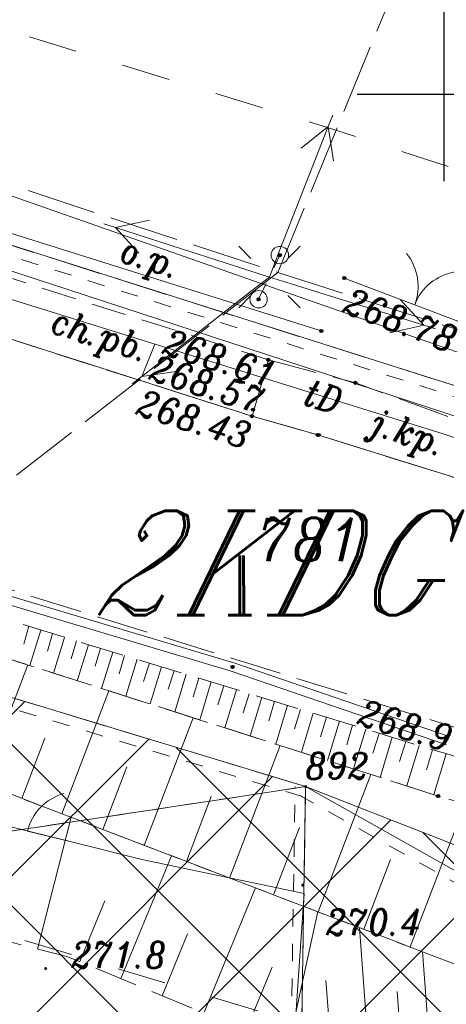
# Model space of a CAD drawing. Header units: metres. Extents: x 7435600 to 7436400, y 5537603 to 5538250.
# Tile 26 of 43: x 7435988 to 7436000, y 5537924 to 5537952. Entities that reach past the tile are written whole.
import ezdxf
from ezdxf.enums import TextEntityAlignment as Align

# ---------------------------------------------------------------- set-up
doc = ezdxf.new("R2010")
doc.units = ezdxf.units.M
doc.header["$MEASUREMENT"] = 0
for name, pattern in [('0.5_0.5', [1, 0.5, -0.5]), ('1.4_1.4', [2.8, 1.4, -1.4]), ('1.5_0.5', [2, 1.5, -0.5]), ('218-500', [1, 0.5, -0.5]), ('219-500', [0]), ('ktok02-500', [0]), ('ktok04-500', [0]), ('mz1.0_0.5', [1.5, 1, -0.5]), ('mz1.25_0.5', [1.75, 1.25, -0.5]), ('mz2.0_0.5', [2.5, 2, -0.5]), ('sm05_500', [1, 0.5, -0.5])]:
    doc.linetypes.add(name, pattern=pattern)
doc.layers.get('0').update_dxf_attribs({"color": 2, "linetype": 'CONTINUOUS', "lineweight": 5})
doc.layers.add('!ramka', color=2, linetype='CONTINUOUS', lineweight=0)
doc.layers.add('BUIB02_02', color=7, linetype='CONTINUOUS', lineweight=0)
for name, color, linetype in [('000 Inne (niezydentyfikowane)', 7, 'CONTINUOUS'), ('140-Punkty robocze', 7, 'CONTINUOUS'), ('203-Punkt załamania granicy działki nie stabilizowany', 7, 'CONTINUOUS'), ('203-Punkt załamania granicy działki nie stabilizowany-Atr103', 7, 'CONTINUOUS'), ('211-Nr działki', 7, 'CONTINUOUS'), ('217-Granica konturu klasyfikcyjnego', 7, 'CONTINUOUS'), ('218-Granica użytku', 7, 'CONTINUOUS'), ('218-Granica użytku po granicy działki', 7, 'CONTINUOUS'), ('219-Linia granicy', 7, 'CONTINUOUS'), ('403-Punkt określonej wysokości', 7, 'CONTINUOUS'), ('995-Tekst dodatkowy duży', 7, 'CONTINUOUS'), ('brama (linia)', 7, 'CONTINUOUS'), ('brama (linia) - symbol', 7, 'CONTINUOUS'), ('chodnik (powierzchnia)', 7, 'CONTINUOUS'), ('chodnik (powierzchnia)-Atr17', 7, 'CONTINUOUS'), ('furtka (linia)', 7, 'CONTINUOUS'), ('furtka (linia) - symbol', 7, 'CONTINUOUS'), ('inny obiekt przyrodniczy (linia)', 7, 'CONTINUOUS'), ('inny obiekt przyrodniczy (linia)-Atr17', 7, 'CONTINUOUS'), ('jezdnia (powierzchnia)', 7, 'CONTINUOUS'), ('jezdnia (powierzchnia)-Atr17', 7, 'CONTINUOUS'), ('krawężnik (linia)', 7, 'CONTINUOUS'), ('latarnia na słupie lub maszcie (punkt)', 7, 'CONTINUOUS'), ('Miejsce błędu lub ostrzeżenia po kontroli', 7, 'CONTINUOUS'), ('ogrodzenie trwałe (linia)', 7, 'CONTINUOUS'), ('przewód elektroenergetyczny niskiego napięcia (linia) - symbol', 7, 'CONTINUOUS'), ('przewód gazowy (linia)', 7, 'CONTINUOUS'), ('przewód telekomunikacyjny (linia)', 7, 'CONTINUOUS'), ('przewód telekomunikacyjny (linia)-Atr1', 7, 'CONTINUOUS'), ('przewód telekomunikacyjny - projektowany lub w budowie (linia) - ob. projektowany', 7, 'CONTINUOUS'), ('punkt wysokościowy naturalny', 7, 'CONTINUOUS'), ('punkt wysokościowy naturalny-Atr2', 7, 'CONTINUOUS'), ('punkt wysokościowy sztuczny', 7, 'CONTINUOUS'), ('punkt wysokościowy sztuczny-Atr2', 7, 'CONTINUOUS'), ('rów melioracyjny  przydrożny (linia)', 7, 'CONTINUOUS'), ('skarpa nieumocniona (powierzchnia)', 7, 'CONTINUOUS'), ('Strefa osuwisk potencjalnych', 7, 'CONTINUOUS'), ('słup łączony (linia)', 7, 'CONTINUOUS'), ('słup łączony (linia) - symbol', 7, 'CONTINUOUS'), ('Wstawianie ramki sekcyjnej z opisem', 7, 'CONTINUOUS')]:
    doc.layers.add(name, color=color, linetype=linetype)
doc.styles.get("Standard").update_dxf_attribs({"font": 'italic_1250.shx', "width": 0.75})
doc.linetypes.add('902-500', pattern='A,3.75,0,[1,ksztalty.shx,S=0.5,R=0,X=0,Y=0],3.75', length=7.5)

# ---------------------------------------------------------------- blocks, each defined once
blk = doc.blocks.new('203')
at = {"linetype": 'Continuous', "lineweight": 0}
h = blk.add_hatch(color=0, dxfattribs=at)
edge = h.paths.add_edge_path()
edge.add_arc((0, 0), 0.045, 0, 360)
blk = doc.blocks.new('PE04')
at = {"color": 0, "linetype": 'Continuous', "lineweight": 13}
for p, q in [((4.65, 0), (3.784, 0.5)), ((0.65, 0), (0, 0)), ((0.65, 0), (1.65, 0)), ((1.65, 0), (2.65, 0)), ((2.65, 0), (3.65, 0)), ((3.65, 0), (4.65, 0)), ((4.65, 0), (3.784, -0.5)), ((4.65, 0), (5, 0))]:
    blk.add_line(p, q, dxfattribs=at)
blk = doc.blocks.new('PW01')
at = {"linetype": 'Continuous', "lineweight": 13}
h = blk.add_hatch(color=0, dxfattribs=at)
edge = h.paths.add_edge_path()
edge.add_arc((0, 0), 0.045, 0, 360)
blk = doc.blocks.new('OK04')
at = {"color": 0, "linetype": 'Continuous', "lineweight": 0}
blk.add_arc((1.5, 0.001), 1.5, 120, 180, dxfattribs=at)
blk = doc.blocks.new('OK02')
at = {"color": 0, "linetype": 'Continuous', "lineweight": 0}
for centre, start, end in [((-1.5, 0), 0, 60), ((1.5, 0), 120, 180)]:
    blk.add_arc(centre, 1.5, start, end, dxfattribs=at)
blk = doc.blocks.new('SM05')
at = {"color": 0, "linetype": 'Continuous', "lineweight": 13}
blk.add_circle((0, 0), 0.25, dxfattribs=at)
blk = doc.blocks.new('PW02')
at = {"linetype": 'Continuous', "lineweight": 13}
h = blk.add_hatch(color=0, dxfattribs=at)
edge = h.paths.add_edge_path()
edge.add_arc((0, 0), 0.045, 0, 360)
blk = doc.blocks.new('RAMKA500K')
at = {"color": 0}
for p, q in [((0, 197.5), (0, 202.5)), ((400, 197.5), (400, 202.5)), ((0, 200), (2.5, 200)), ((397.5, 200), (400, 200))]:
    blk.add_line(p, q, dxfattribs=at)
blk = doc.blocks.new('PIKIETA')
at = {"color": 0}
blk.add_circle((0, 0), 0.045, dxfattribs=at)
blk = doc.blocks.new('801')
at = {"linetype": 'Continuous', "lineweight": 13}
h = blk.add_hatch(color=0, dxfattribs=at)
edge = h.paths.add_edge_path()
edge.add_arc((0, 0), 0.045, 0, 360)
blk = doc.blocks.new('SM011')
at = {"color": 0, "linetype": 'Continuous', "lineweight": 13}
for p, q in [((-0.53, 0.531), (-0.883, 0.884)), ((0.531, 0.531), (0.884, 0.884)), ((-0.53, -0.53), (-0.883, -0.883)), ((0.531, -0.53), (0.884, -0.883))]:
    blk.add_line(p, q, dxfattribs=at)

msp = doc.modelspace()

# ---------------------------------------------------------------- hatches: boundary and pattern name
at = {"layer": 'BUIB02_02', "linetype": 'Continuous', "lineweight": 5}
h = msp.add_hatch(dxfattribs=at)
h.set_pattern_fill('CROSSHATCH', color=253, style=0, pattern_type=2)
h.set_pattern_definition([(45, (7435961.6253, 5537924.7712), (-2.319904, 2.319904), []), (315, (7435961.6253, 5537924.7712), (2.319904, 2.319904), [])])
h.paths.add_polyline_path([(7436043.44, 5537913.56), (7436060.08, 5537909.02), (7436072.46, 5537904.21), (7436080.45, 5537901.44), (7436125.26, 5537886.3), (7436123.85, 5537883.72), (7436121.78, 5537879.94), (7436111.81, 5537868.54), (7436097.96, 5537862.42), (7436082.82, 5537862.73), (7436056.09, 5537869.29), (7436015.82, 5537881.67), (7435957.74, 5537897.76), (7435948.84, 5537901.62), (7435934.32, 5537910.49), (7435934.03, 5537910.63), (7435939.24, 5537925.51), (7435940.01, 5537935.88), (7435938.04, 5537945.01), (7435935.67, 5537947.6), (7435945.85, 5537945.72), (7435954.28, 5537942.86), (7435969.69, 5537938.08), (7435996.02, 5537930.09), (7436005.99, 5537926.19), (7436016.39, 5537923.91), (7436023.56, 5537921.25)])

# ---------------------------------------------------------------- linework, layer by layer
at = {"layer": '!ramka', "color": 251, "linetype": 'Continuous', "lineweight": 13}
msp.add_3dface([(7435692.445, 5538052.761), (7436192.445, 5538052.761), (7436192.445, 5537747.761), (7435692.445, 5537747.761)], dxfattribs=at)
at = {"layer": '000 Inne (niezydentyfikowane)', "color": 251, "linetype": 'Continuous', "lineweight": 13, "flags": 128}
for points in [[(7435988.07, 5537934.7), (7435987.92, 5537934.19)], [(7435988.41, 5537934.59), (7435988.1, 5537933.57)], [(7435988.75, 5537934.49), (7435988.6, 5537933.98)], [(7435989.09, 5537934.38), (7435988.78, 5537933.35)], [(7435989.44, 5537934.28), (7435989.28, 5537933.76)], [(7435989.78, 5537934.17), (7435989.46, 5537933.13)], [(7435990.13, 5537934.07), (7435989.97, 5537933.55)], [(7435990.48, 5537933.96), (7435990.16, 5537932.91)], [(7435986.74, 5537930.18), (7435988.04, 5537933.59)], [(7435990.82, 5537933.86), (7435990.66, 5537933.33)], [(7435991.18, 5537933.75), (7435990.85, 5537932.69)], [(7435991.53, 5537933.64), (7435991.36, 5537933.11)], [(7435991.88, 5537933.53), (7435991.55, 5537932.47)], [(7435992.24, 5537933.42), (7435992.07, 5537932.89)], [(7435992.59, 5537933.32), (7435992.26, 5537932.24)], [(7435992.95, 5537933.21), (7435992.79, 5537932.67)], [(7435993.31, 5537933.1), (7435992.98, 5537932.01)], [(7435989.02, 5537929.31), (7435990.37, 5537932.84)], [(7435993.67, 5537932.99), (7435993.5, 5537932.44)], [(7435994.03, 5537932.87), (7435993.7, 5537931.78)], [(7435994.4, 5537932.76), (7435994.23, 5537932.21)], [(7435994.76, 5537932.65), (7435994.43, 5537931.55)], [(7435995.13, 5537932.54), (7435994.96, 5537931.98)], [(7435995.5, 5537932.43), (7435995.16, 5537931.31)], [(7435995.87, 5537932.31), (7435995.7, 5537931.75)], [(7435996.24, 5537932.2), (7435995.9, 5537931.08)], [(7435991.38, 5537928.4), (7435992.79, 5537932.07)], [(7435996.62, 5537932.09), (7435996.45, 5537931.52)], [(7435996.99, 5537931.97), (7435996.65, 5537930.84)], [(7435997.37, 5537931.86), (7435997.2, 5537931.29)], [(7435997.75, 5537931.74), (7435997.4, 5537930.6)], [(7435998.13, 5537931.62), (7435997.95, 5537931.05)], [(7435987.87, 5537929.75), (7435988.53, 5537931.48)], [(7435998.51, 5537931.51), (7435998.16, 5537930.35)], [(7435998.9, 5537931.39), (7435998.72, 5537930.81)], [(7435993.83, 5537927.46), (7435995.29, 5537931.27)], [(7435999.28, 5537931.27), (7435998.93, 5537930.11)], [(7435999.67, 5537931.15), (7435999.49, 5537930.57)], [(7436000.06, 5537931.03), (7435999.7, 5537929.86)], [(7435990.19, 5537928.86), (7435990.88, 5537930.66)], [(7435996.38, 5537926.49), (7435997.89, 5537930.44)], [(7435992.6, 5537927.94), (7435993.31, 5537929.81)], [(7435999.02, 5537925.48), (7436000.6, 5537929.6)], [(7435988.32, 5537925.42), (7435989.28, 5537929.21)], [(7435995.1, 5537926.98), (7435995.84, 5537928.92)], [(7435990.71, 5537924.57), (7435992.17, 5537928.1)], [(7435997.69, 5537925.99), (7435998.46, 5537928)], [(7435993.1, 5537923.58), (7435994.58, 5537927.18)], [(7435989.53, 5537925.06), (7435990.25, 5537926.81)], [(7435995.52, 5537922.59), (7435996.37, 5537926.5)], [(7435997.82, 5537922.66), (7435997.57, 5537926.03)], [(7435991.9, 5537924.08), (7435992.63, 5537925.86)], [(7435999.57, 5537922.79), (7435999.38, 5537925.34)], [(7435994.31, 5537923.09), (7435995.06, 5537924.9)], [(7435996.75, 5537922.58), (7435996.6, 5537924.52)], [(7435998.76, 5537922.73), (7435998.65, 5537924.2)]]:
    msp.add_lwpolyline(points, dxfattribs=at)
at = {"layer": '217-Granica konturu klasyfikcyjnego', "color": 3, "linetype": '1.5_0.5', "lineweight": 13, "flags": 128}
for points in [[(7435982.96, 5537947.11), (7436017.98, 5537936.02)], [(7435996.02, 5537930.09), (7435969.69, 5537938.08)], [(7435969.55, 5537926.09), (7435996.02, 5537930.09)], [(7435996.02, 5537930.09), (7435969.55, 5537926.09)], [(7435995.43, 5537893.07), (7435996.02, 5537930.09)]]:
    msp.add_lwpolyline(points, dxfattribs=at)
at = {"layer": '218-Granica użytku', "color": 3, "linetype": '218-500', "lineweight": 13, "flags": 128}
for points in [[(7435969.55, 5537926.09), (7435996.02, 5537930.09)], [(7435996.02, 5537930.09), (7435969.55, 5537926.09)]]:
    msp.add_lwpolyline(points, dxfattribs=at)
at = {"layer": '218-Granica użytku po granicy działki', "color": 3, "linetype": '0.5_0.5', "lineweight": 13}
for p, q in [((7436017.889, 5537935.734), (7435982.869, 5537946.824)), ((7435995.933, 5537929.803), (7435969.603, 5537937.793)), ((7435995.13, 5537893.075), (7435995.72, 5537930.095)), ((7435995.72, 5537930.095), (7435995.72, 5537930.095)), ((7435995.72, 5537930.095), (7435995.72, 5537930.095)), ((7436007.573, 5537923.239), (7435995.873, 5537929.829)), ((7435995.873, 5537929.829), (7435995.873, 5537929.829)), ((7435995.873, 5537929.829), (7435995.873, 5537929.829)), ((7435995.933, 5537929.803), (7435995.933, 5537929.803)), ((7435995.933, 5537929.803), (7435995.933, 5537929.803))]:
    msp.add_line(p, q, dxfattribs=at)
at = {"layer": '219-Linia granicy', "color": 3, "linetype": '219-500', "lineweight": 13, "flags": 128}
for points in [[(7435982.96, 5537947.11), (7436017.98, 5537936.02)], [(7435969.69, 5537938.08), (7435996.02, 5537930.09)], [(7435996.02, 5537930.09), (7435995.43, 5537893.07)], [(7435996.02, 5537930.09), (7436005.99, 5537926.19)], [(7435996.02, 5537930.09), (7436007.72, 5537923.5)]]:
    msp.add_lwpolyline(points, dxfattribs=at)
at = {"layer": 'brama (linia)', "color": 251, "linetype": 'ktok02-500', "lineweight": 13, "flags": 128}
msp.add_lwpolyline([(7435997.13, 5537944.71), (7436001.18, 5537943.17)], dxfattribs=at)
at = {"layer": 'chodnik (powierzchnia)', "color": 251, "linetype": 'mz1.0_0.5', "lineweight": 13, "flags": 128}
msp.add_lwpolyline([(7435994.48, 5537940.74), (7435994.95, 5537942.36), (7435984.47, 5537945.68), (7435983.95, 5537944.1)], close=True, dxfattribs=at)
at = {"layer": 'furtka (linia)', "color": 251, "linetype": 'ktok04-500', "lineweight": 13, "flags": 128}
msp.add_lwpolyline([(7435988.03, 5537928.81), (7435989.37, 5537928.48)], dxfattribs=at)
at = {"layer": 'inny obiekt przyrodniczy (linia)', "color": 251, "linetype": 'Continuous', "lineweight": 13, "flags": 128}
msp.add_lwpolyline([(7435996.47, 5537943.19), (7435984.12, 5537947.07)], dxfattribs=at)
at = {"layer": 'jezdnia (powierzchnia)', "color": 251, "linetype": '1.5_0.5', "lineweight": 13, "flags": 128}
for points in [[(7435787.98, 5537999.13), (7435812.53, 5537991.36), (7435837.49, 5537983.4), (7435851.56, 5537978.92), (7435872.9, 5537972.2), (7435884.62, 5537968.52), (7435893.22, 5537965.82), (7435917.63, 5537958.09), (7435931.26, 5537953.8), (7435946.49, 5537948.88), (7435956.04, 5537945.83), (7435981.79, 5537937.53), (7436000.26, 5537931.81), (7436006.5, 5537929.57), (7436018.45, 5537924.52), (7436030.52, 5537919.43), (7436040.91, 5537915.64), (7436044.65, 5537914.31), (7436047.5, 5537913.32), (7436048.48, 5537913.11), (7436051.09, 5537912.8), (7436055.46, 5537912.3), (7436060.57, 5537911.81), (7436062.36, 5537911.5), (7436063.03, 5537911.36), (7436070.16, 5537909.02), (7436075.77, 5537907.07), (7436087.88, 5537902.7), (7436092.65, 5537900.86), (7436104.8, 5537895.98), (7436111.99, 5537892.99), (7436117.36, 5537890.77), (7436120.52, 5537889.46), (7436121.95, 5537888.81), (7436122.58, 5537888.36), (7436123.09, 5537887.94), (7436123.7, 5537887.23), (7436124.27, 5537886.43), (7436124.63, 5537885.44), (7436124.96, 5537883.49), (7436124.82, 5537882.04), (7436132.59, 5537891.94), (7436128.79, 5537893.6), (7436127.56, 5537894.18), (7436120.05, 5537897.35), (7436109.2, 5537901.85), (7436098.73, 5537906.14), (7436090.27, 5537909.41), (7436082.51, 5537912.25), (7436078.14, 5537913.79), (7436065.14, 5537918.22), (7436053.81, 5537921.98), (7436047.55, 5537924.02), (7436039.35, 5537926.69), (7436033.49, 5537928.6), (7436025.95, 5537930.99), (7436016.54, 5537933.92), (7436002.02, 5537938.44), (7435996.37, 5537940.2), (7435994.48, 5537940.74), (7435983.95, 5537944.1), (7435976.31, 5537946.5), (7435971.56, 5537947.96), (7435963.8, 5537950.41), (7435957.25, 5537952.56), (7435948.59, 5537955.3), (7435932.89, 5537960.3), (7435919.95, 5537964.35), (7435895.13, 5537972.13), (7435875.07, 5537978.57), (7435853.94, 5537985.24), (7435845.26, 5537987.99), (7435839.58, 5537989.79), (7435830.87, 5537992.55), (7435814.74, 5537997.65), (7435806.05, 5538000.41), (7435789.9, 5538005.53), (7435788.87, 5538002.22)], [(7435994.48, 5537940.74), (7435996.37, 5537940.2), (7436002.02, 5537938.44), (7436002.57, 5537939.83), (7435997.45, 5537941.7), (7435994.95, 5537942.36)]]:
    msp.add_lwpolyline(points, close=True, dxfattribs=at)
at = {"layer": 'krawężnik (linia)', "color": 251, "linetype": 'Continuous', "lineweight": 13, "flags": 128}
for points in [[(7436002.02, 5537938.44), (7435996.37, 5537940.2), (7435994.48, 5537940.74), (7435983.95, 5537944.1), (7435976.31, 5537946.5), (7435971.56, 5537947.96), (7435963.8, 5537950.41), (7435957.25, 5537952.56), (7435948.59, 5537955.3), (7435932.89, 5537960.3), (7435919.95, 5537964.35), (7435895.13, 5537972.13), (7435875.07, 5537978.57), (7435853.94, 5537985.24), (7435845.26, 5537987.99), (7435839.58, 5537989.79), (7435830.87, 5537992.55), (7435814.74, 5537997.65), (7435806.05, 5538000.41), (7435789.9, 5538005.53)], [(7436132.59, 5537891.94), (7436128.79, 5537893.6), (7436127.56, 5537894.18), (7436120.05, 5537897.35), (7436109.2, 5537901.85), (7436098.73, 5537906.14), (7436090.27, 5537909.41), (7436082.51, 5537912.25), (7436078.14, 5537913.79), (7436065.14, 5537918.22), (7436053.81, 5537921.98), (7436047.55, 5537924.02), (7436039.35, 5537926.69), (7436033.49, 5537928.6), (7436025.95, 5537930.99), (7436016.54, 5537933.92), (7436002.02, 5537938.44), (7435996.37, 5537940.2), (7435994.48, 5537940.74), (7435983.95, 5537944.1), (7435976.31, 5537946.5), (7435971.56, 5537947.96), (7435963.8, 5537950.41)]]:
    msp.add_lwpolyline(points, dxfattribs=at)
at = {"layer": 'Miejsce błędu lub ostrzeżenia po kontroli', "color": 214, "linetype": '1.4_1.4', "lineweight": 13, "flags": 128}
for points in [[(7435942.54, 5537965.49), (7435996.65, 5537949.04), (7436064.9, 5537926.91), (7436099.32, 5537915.75), (7436131.86, 5537901.49)], [(7436121.51, 5537879.44), (7436086.31, 5537893.58), (7436036.83, 5537910.19), (7435996.36, 5537923.13), (7435965.36, 5537932.47), (7435931.39, 5537911.93)]]:
    msp.add_lwpolyline(points, dxfattribs=at)
at = {"layer": 'ogrodzenie trwałe (linia)', "color": 251, "linetype": '902-500', "lineweight": 13, "flags": 128}
msp.add_lwpolyline([(7435995.74, 5537923.53), (7435995.98, 5537927.02), (7435991.31, 5537928), (7435989.37, 5537928.48), (7435969.64, 5537933.37), (7435969.32, 5537902.47), (7435969.978, 5537894.37)], dxfattribs=at)
at = {"layer": 'przewód gazowy (linia)', "color": 40, "linetype": 'Continuous', "lineweight": 13, "flags": 128}
msp.add_lwpolyline([(7436115.36, 5537902.41), (7436086.96, 5537911.98), (7436069.03, 5537918.12), (7436049.03, 5537925.09), (7436028.69, 5537931.7), (7436019.45, 5537934.66), (7436003.71, 5537939.63), (7435979.37, 5537947.59), (7435943.65, 5537961.27)], dxfattribs=at)
at = {"layer": 'przewód telekomunikacyjny (linia)', "color": 30, "linetype": 'Continuous', "lineweight": 13, "flags": 128}
for points in [[(7435943.53, 5537958.19), (7435981.13, 5537946.12), (7435985.96, 5537944.59), (7435999.97, 5537940.23), (7436010.72, 5537936.66), (7436014.01, 5537935.35), (7436017.71, 5537934.36), (7436025.16, 5537932.12), (7436036.65, 5537928.62), (7436050.47, 5537924.04), (7436064.43, 5537919.12), (7436073.85, 5537915.97), (7436089.58, 5537910.49), (7436113.88, 5537900.57), (7436129.588, 5537894.208)], [(7436130.051, 5537895.309), (7436124.6, 5537897.76), (7436116.25, 5537901.53), (7436109.09, 5537903.89), (7436095.83, 5537908.38), (7436076.93, 5537915.79), (7436067.21, 5537919.52), (7436042.88, 5537927.41), (7436013.15, 5537938.11), (7435996, 5537944.11), (7435981.96, 5537949.04)]]:
    msp.add_lwpolyline(points, dxfattribs=at)
at = {"layer": 'przewód telekomunikacyjny - projektowany lub w budowie (linia) - ob. projektowany', "color": 30, "linetype": 'mz2.0_0.5', "lineweight": 13, "flags": 128}
for points in [[(7435792.843, 5538009.737), (7435824.83, 5537998.33), (7435855.01, 5537989.2), (7435890.63, 5537977.66), (7435960.78, 5537956.17), (7435995.22, 5537944.87), (7436035.99, 5537931.9), (7436029.28, 5537911.61)], [(7435995.22, 5537944.87), (7436007.99, 5537975.98), (7436008.44, 5537977.016)], [(7435995.22, 5537944.87), (7435974.5, 5537928.79), (7435964.459, 5537895.899)]]:
    msp.add_lwpolyline(points, dxfattribs=at)
at = {"layer": 'rów melioracyjny  przydrożny (linia)', "color": 251, "linetype": 'Continuous', "lineweight": 13}
for p, q in [((7435981.857, 5537937.259), (7435993.958, 5537933.649)), ((7435981.783, 5537937.021), (7435993.882, 5537933.411)), ((7435993.958, 5537933.649), (7436000.148, 5537931.529)), ((7435993.882, 5537933.411), (7436000.072, 5537931.291))]:
    msp.add_line(p, q, dxfattribs=at)
at = {"layer": 'skarpa nieumocniona (powierzchnia)', "color": 251, "linetype": 'mz1.25_0.5', "lineweight": 13, "flags": 128}
for points in [[(7436015.84, 5537924.9), (7436015.34, 5537924.26), (7436007.08, 5537927.7), (7435999.83, 5537929.82), (7435981.94, 5537935.54), (7435962.85, 5537941.28), (7435956.53, 5537943.05), (7435957.06, 5537944.31), (7435963.09, 5537942.51), (7435981.71, 5537936.64), (7436000.17, 5537931), (7436007.29, 5537928.57)], [(7436014.78, 5537922.11), (7436016.33, 5537923.04), (7436015.84, 5537924.9), (7436015.34, 5537924.26), (7436007.08, 5537927.7), (7435999.83, 5537929.82), (7435981.94, 5537935.54), (7435962.85, 5537941.28), (7435956.53, 5537943.05), (7435956.18, 5537941.96), (7435961.99, 5537939.66), (7436004.97, 5537923.2)], [(7435956.18, 5537941.96), (7435961.99, 5537939.66), (7436004.97, 5537923.2), (7435995.73, 5537922.5), (7435989.16, 5537925.21), (7435980.34, 5537927.46), (7435972.05, 5537929.18), (7435966.45, 5537929.74), (7435960.98, 5537930.49), (7435957.78, 5537929.18), (7435952.72, 5537927.01), (7435950.44, 5537924.68), (7435945.85, 5537920.16), (7435943.36, 5537918.26), (7435938.95, 5537915.67), (7435936.52, 5537915.42), (7435934.5, 5537914.38), (7435930.96, 5537912.14), (7435927.93, 5537913.63), (7435928.19, 5537913.84), (7435936.04, 5537920.66), (7435937.9, 5537922.28), (7435941.67, 5537925.05), (7435944.55, 5537927.82), (7435949.93, 5537931.31), (7435954.28, 5537942.86)]]:
    msp.add_lwpolyline(points, close=True, dxfattribs=at)
at = {"layer": 'Strefa osuwisk potencjalnych', "color": 253, "linetype": 'Continuous', "lineweight": 13, "flags": 128}
msp.add_lwpolyline([(7435954.28, 5537942.86), (7435969.69, 5537938.08), (7435996.02, 5537930.09), (7436005.99, 5537926.19), (7436016.39, 5537923.91), (7436023.56, 5537921.25), (7436043.44, 5537913.56), (7436060.08, 5537909.02), (7436072.46, 5537904.21), (7436080.45, 5537901.44), (7436125.26, 5537886.3), (7436123.85, 5537883.72), (7436121.78, 5537879.94), (7436111.81, 5537868.54), (7436097.96, 5537862.42), (7436082.82, 5537862.73), (7436056.09, 5537869.29), (7436015.82, 5537881.67), (7435957.74, 5537897.76)], dxfattribs=at)
msp.add_lwpolyline([(7435954.28, 5537942.86), (7435969.69, 5537938.08), (7435996.02, 5537930.09), (7436005.99, 5537926.19), (7436016.39, 5537923.91), (7436023.56, 5537921.25), (7436043.44, 5537913.56), (7436060.08, 5537909.02), (7436072.46, 5537904.21), (7436080.45, 5537901.44), (7436125.26, 5537886.3), (7436123.85, 5537883.72), (7436121.78, 5537879.94), (7436111.81, 5537868.54), (7436097.96, 5537862.42), (7436082.82, 5537862.73), (7436056.09, 5537869.29), (7436015.82, 5537881.67), (7435957.74, 5537897.76)], dxfattribs=at)
msp.add_lwpolyline([(7435954.28, 5537942.86), (7435969.69, 5537938.08), (7435996.02, 5537930.09), (7436005.99, 5537926.19), (7436016.39, 5537923.91), (7436023.56, 5537921.25), (7436043.44, 5537913.56), (7436060.08, 5537909.02), (7436072.46, 5537904.21), (7436080.45, 5537901.44), (7436125.26, 5537886.3), (7436123.85, 5537883.72), (7436121.78, 5537879.94), (7436111.81, 5537868.54), (7436097.96, 5537862.42), (7436082.82, 5537862.73), (7436056.09, 5537869.29), (7436015.82, 5537881.67), (7435957.74, 5537897.76)], dxfattribs=at)
at = {"layer": 'słup łączony (linia)', "color": 251, "linetype": 'sm05_500', "lineweight": 13, "flags": 128}
msp.add_lwpolyline([(7435994.67, 5537944.1), (7435995.28, 5537945.37)], dxfattribs=at)

# ---------------------------------------------------------------- block references
at = {"layer": '140-Punkty robocze', "color": 1, "linetype": 'Continuous', "lineweight": 13}
for p in [(7435995.28, 5537945.37), (7435997.13, 5537944.71), (7435994.67, 5537944.1), (7435996.47, 5537943.19), (7435994.95, 5537942.36), (7435997.45, 5537941.7), (7435994.51, 5537940.93), (7435994.48, 5537940.74), (7435996.37, 5537940.2), (7435996.39, 5537940.2), (7435993.92, 5537933.53), (7435999.83, 5537929.82)]:
    msp.add_blockref('PIKIETA', p, dxfattribs=at)
at = {"layer": '203-Punkt załamania granicy działki nie stabilizowany', "color": 3, "linetype": 'Continuous', "lineweight": 13}
msp.add_blockref('203', (7435996.02, 5537930.09), dxfattribs=at)
at = {"layer": '403-Punkt określonej wysokości', "color": 251, "linetype": 'Continuous', "lineweight": 13}
for p in [(7435995.28, 5537945.37), (7435997.13, 5537944.71), (7435994.67, 5537944.1), (7435996.47, 5537943.19), (7435994.95, 5537942.36), (7435997.45, 5537941.7), (7435994.51, 5537940.93), (7435994.48, 5537940.74), (7435996.37, 5537940.2), (7435996.39, 5537940.2), (7435993.92, 5537933.53), (7435999.83, 5537929.82)]:
    msp.add_blockref('801', p, dxfattribs=at)
at = {"layer": 'brama (linia) - symbol', "color": 251, "linetype": 'Continuous', "lineweight": 13, "rotation": 339.181}
msp.add_blockref('OK02', (7435999.155, 5537943.94), dxfattribs=at)
at = {"layer": 'furtka (linia) - symbol', "color": 251, "linetype": 'Continuous', "lineweight": 13, "rotation": 346.165}
msp.add_blockref('OK04', (7435988.03, 5537928.81), dxfattribs=at)
at = {"layer": 'latarnia na słupie lub maszcie (punkt)', "color": 251, "linetype": 'Continuous', "lineweight": 13}
msp.add_blockref('SM011', (7435994.98, 5537944.74), dxfattribs=at)
at = {"layer": 'przewód elektroenergetyczny niskiego napięcia (linia) - symbol', "color": 1, "linetype": 'Continuous', "lineweight": 13}
for rotation in [68.671, 162.176, 342.675, 217.912]:
    msp.add_blockref('PE04', (7435994.98, 5537944.74), dxfattribs=dict(at, rotation=rotation))
at = {"layer": 'punkt wysokościowy naturalny', "color": 251, "linetype": 'Continuous', "lineweight": 13}
for p in [(7435995.94, 5537927.26), (7435988.55, 5537924.86)]:
    msp.add_blockref('PW01', p, dxfattribs=at)
at = {"layer": 'punkt wysokościowy sztuczny', "color": 251, "linetype": 'Continuous', "lineweight": 13}
for p in [(7435997.13, 5537944.71), (7435994.95, 5537942.36), (7435994.51, 5537940.93), (7435994.48, 5537940.74)]:
    msp.add_blockref('PW02', p, dxfattribs=at)
at = {"layer": 'słup łączony (linia) - symbol', "color": 251, "linetype": 'Continuous', "lineweight": 13}
for p in [(7435995.28, 5537945.37), (7435994.67, 5537944.1)]:
    msp.add_blockref('SM05', p, dxfattribs=at)
at = {"layer": 'Wstawianie ramki sekcyjnej z opisem', "color": 251, "linetype": 'Continuous', "lineweight": 13}
for p in [(7435600, 5537750), (7436000, 5537750)]:
    msp.add_blockref('RAMKA500K', p, dxfattribs=at)

# ---------------------------------------------------------------- texts
at = {"layer": '203-Punkt załamania granicy działki nie stabilizowany-Atr103', "color": 251, "lineweight": 13, "width": 0.9}
msp.add_text('892', height=0.75, dxfattribs=at).set_placement((7435996.02, 5537930.09), align=Align.BOTTOM_LEFT)
msp.add_text('892', height=0.75, dxfattribs=at).set_placement((7435996.02, 5537930.09), align=Align.BOTTOM_LEFT)
at = {"layer": '211-Nr działki', "color": 3, "linetype": 'Continuous', "lineweight": 13, "width": 0.9}
msp.add_text('781', height=1.25, dxfattribs=at).set_placement((7435994.64, 5537937.82), align=Align.TOP_LEFT)
at = {"layer": '995-Tekst dodatkowy duży', "color": 214, "linetype": 'Continuous', "lineweight": 13, "oblique": 15, "width": 0.9}
msp.add_text('2KDG', height=3, dxfattribs=at).set_placement((7435989.96, 5537935.02))
at = {"layer": 'chodnik (powierzchnia)-Atr17', "color": 251, "lineweight": 13, "width": 0.9}
msp.add_text('ch.pb.', height=0.75, rotation=-17.697, dxfattribs=at).set_placement((7435988.64, 5537943.17))
at = {"layer": 'inny obiekt przyrodniczy (linia)-Atr17', "color": 251, "lineweight": 13, "width": 0.9}
msp.add_text('o.p.', height=0.75, rotation=342.559, dxfattribs=at).set_placement((7435990.63, 5537945.21))
at = {"layer": 'jezdnia (powierzchnia)-Atr17', "color": 251, "lineweight": 13, "width": 0.9}
msp.add_text('j.kp.', height=0.75, rotation=-18.274, dxfattribs=at).set_placement((7435997.84, 5537940.26))
at = {"layer": 'przewód telekomunikacyjny (linia)-Atr1', "color": 30, "lineweight": 13, "width": 0.9}
msp.add_text('tD', height=0.75, rotation=-17.286, dxfattribs=at).set_placement((7435996.01, 5537941.46), align=Align.MIDDLE_LEFT)
at = {"layer": 'punkt wysokościowy naturalny-Atr2', "color": 251, "lineweight": 13, "width": 0.9}
msp.add_text('268.9', height=0.75, rotation=-17.207, dxfattribs=at).set_placement((7435997.46, 5537931.9))
for s, p in [('270.4', (7435996.6, 5537925.82)), ('271.8', (7435989.28, 5537924.88))]:
    msp.add_text(s, height=0.75, dxfattribs=at).set_placement(p)
at = {"layer": 'punkt wysokościowy sztuczny-Atr2', "color": 251, "lineweight": 9, "width": 0.9}
for s, rotation, p in [('268.78', -20.819, (7435997.05, 5537943.75)), ('268.61', 342.422, (7435991.86, 5537942.55)), ('268.57', 342.303, (7435991.48, 5537941.81)), ('268.43', 342.303, (7435991.1, 5537940.81))]:
    msp.add_text(s, height=0.75, rotation=rotation, dxfattribs=at).set_placement(p)

doc.saveas('drawing.dxf')
